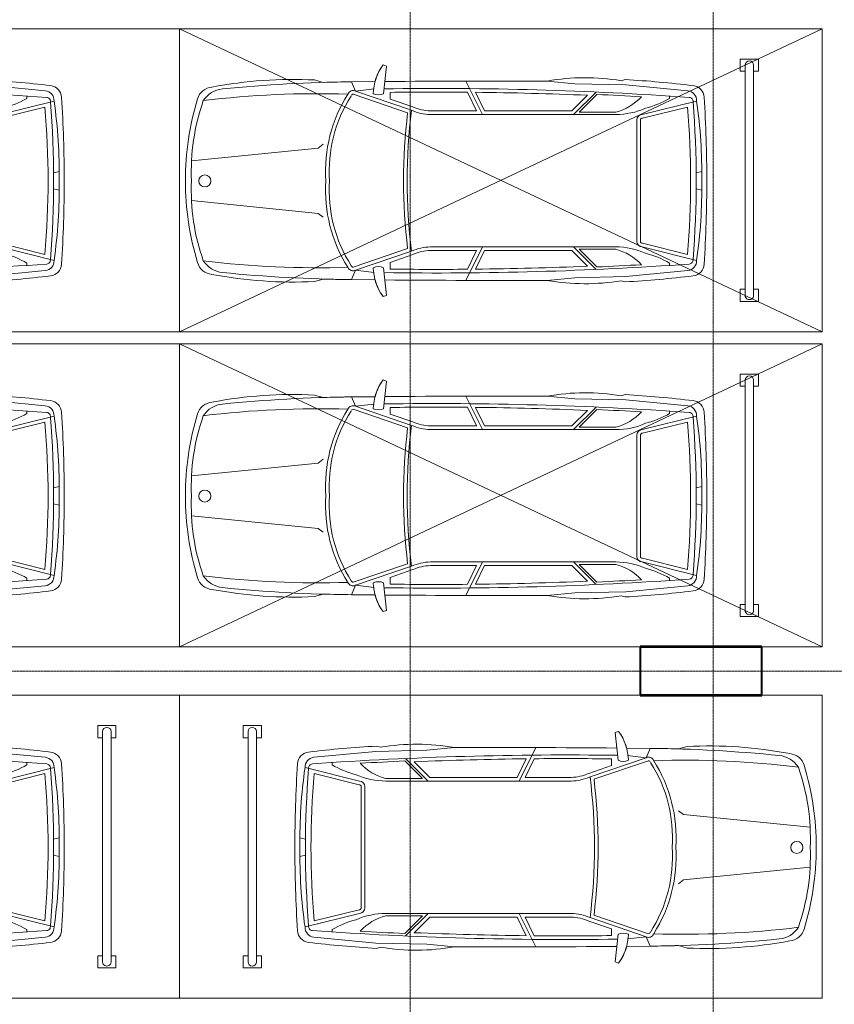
# Model space of a CAD drawing. Header units: millimetres. Extents: x 5617 to 112254, y 7718 to 133720.
# Tile 70 of 82: x 77182 to 83901, y 95350 to 103475. Entities that reach past the tile are written whole.
import ezdxf

# ---------------------------------------------------------------- set-up
doc = ezdxf.new("R2010")
doc.units = ezdxf.units.MM
doc.linetypes.add('Линия сетки', pattern=[25, 20, -2.5, 0, -2.5])
for name, color, linetype, lineweight in [('Оси', 7, 'Continuous', 9), ('Парковка', 7, 'Continuous', 18), ('Перекрытия', 7, 'Continuous', 18), ('Стены разрез', 7, 'Continuous', 40), ('Элементы узлов', 7, 'Continuous', 18)]:
    doc.layers.add(name, color=color, linetype=linetype, lineweight=lineweight)

# ---------------------------------------------------------------- blocks, each defined once
blk = doc.blocks.new('199_Парковочные места 3 класса и МГН - Средний класс-5604842-МКСС_LB01_-7_650__Кабельные конструкции_Лотки_2')
at = {"layer": 'Парковка', "color": 253, "true_color": 0xaaaaaa}
for p, q in [((2500, 5300), (0, 5300)), ((0, 5300), (0, 0)), ((2500, 0), (2500, 5300)), ((250, 4775), (350, 4775)), ((250, 4625), (250, 4775)), ((300, 4735), (2200, 4735)), ((350, 4735), (350, 4775)), ((2150, 4735), (2150, 4775)), ((2150, 4775), (2250, 4775)), ((2250, 4625), (2250, 4775)), ((300, 4665), (2200, 4665)), ((350, 4625), (350, 4665)), ((2150, 4625), (2150, 4665)), ((250, 4625), (350, 4625)), ((2150, 4625), (2250, 4625)), ((0, 0), (2500, 0))]:
    blk.add_line(p, q, dxfattribs=at)
for centre, start, end in [((300, 4700), 90, 270), ((2200, 4700), 270, 90)]:
    blk.add_arc(centre, 35, start, end, dxfattribs=at)
at = {"layer": 'Элементы узлов', "color": 253, "true_color": 0xaaaaaa}
for p, q in [((1188.1, 4261.3), (1176.6, 4307.4)), ((1319.5, 4261.3), (1331, 4307.4)), ((707.7, 3817), (596, 4265.1)), ((1799.9, 3817), (1911.6, 4265.1)), ((511.9, 4192.1), (462.6, 3681.8)), ((737.9, 3819.8), (645.9, 4188.9)), ((1769.7, 3819.8), (1861.7, 4188.9)), ((1995.8, 4192.1), (2045.1, 3681.8)), ((574.3, 4041.7), (555, 4041.7)), ((1933.4, 4041.7), (1952.6, 4041.7)), ((1253.8, 3800.9), (753.8, 3800.9)), ((1253.8, 3770.9), (753.8, 3770.9)), ((1253.8, 3800.9), (1753.8, 3800.9)), ((1253.8, 3770.9), (1753.8, 3770.9)), ((419.2, 3675.6), (428.5, 3641.5)), ((428.5, 3641.5), (419.2, 3675.6)), ((462.6, 3681.8), (453.3, 3259.9)), ((2045.1, 3681.8), (2054.4, 3259.9)), ((2088.5, 3675.6), (2079.2, 3641.5)), ((2088.5, 3675.6), (2079.2, 3641.5)), ((687.7, 3297.4), (687.7, 3598.1)), ((707.7, 2069.1), (707.7, 3598.1)), ((1800, 2069.1), (1799.9, 3598.1)), ((1819.9, 3297.4), (1819.9, 3598.1)), ((707.7, 3249.1), (521.7, 3435.1)), ((687.7, 3297.4), (542, 3443)), ((1799.9, 3249.1), (1986, 3435.1)), ((1819.9, 3297.4), (1965.6, 3443)), ((677.7, 3236.7), (548.7, 3365.7)), ((1830, 3236.7), (1959, 3365.7)), ((453.3, 3259.9), (431.6, 3033.4)), ((2054.4, 3259.9), (2076.1, 3033.4)), ((677.7, 2516.2), (677.7, 3236.7)), ((1830, 2516.2), (1830, 3236.7)), ((707.7, 2497.5), (431.5, 2362.6)), ((677.7, 2449.4), (523.4, 2374)), ((677.7, 2516.2), (524, 2441.1)), ((677.7, 2069.4), (677.7, 2449.4)), ((1800, 2497.5), (2076.1, 2362.6)), ((1830, 2516.2), (1983.6, 2441.1)), ((1830, 2069.4), (1830, 2449.4)), ((1830, 2449.4), (1984.3, 2374)), ((515.3, 1452.5), (672.7, 1914.3)), ((542.8, 1440), (693.3, 1881.5)), ((580.4, 1736.3), (644.8, 1925.3)), ((1964.9, 1440), (1814.4, 1881.5)), ((1992.3, 1452.5), (1834.9, 1914.3)), ((1927.3, 1736.3), (1862.8, 1925.3)), ((297.9, 1678.4), (307.5, 1706.8)), ((297.9, 1678.4), (307.5, 1706.8)), ((307.5, 1706.8), (535.8, 1682.8)), ((307.5, 1706.8), (435.2, 1693.4)), ((580.4, 1736.3), (524.7, 1736.3)), ((1927.3, 1736.3), (1982.9, 1736.3)), ((2200.1, 1706.8), (1971.9, 1682.8)), ((2072.4, 1693.4), (2200.1, 1706.8)), ((2209.8, 1678.4), (2200.1, 1706.8)), ((2200.1, 1706.8), (2209.8, 1678.4)), ((435.9, 1612.5), (437.8, 1418.4)), ((437.8, 1418.4), (435.9, 1612.5)), ((515.3, 1452.5), (496.7, 1604.6)), ((1992.3, 1452.5), (2010.9, 1604.6)), ((2071.8, 1612.5), (2069.9, 1418.4)), ((2071.8, 1612.5), (2069.9, 1418.4)), ((515.3, 1452.5), (437.8, 1418.4)), ((1992.3, 1452.5), (2069.9, 1418.4)), ((422.3, 1114.3), (442.5, 1185.5)), ((422.3, 1114.3), (442.5, 1185.5)), ((952.8, 1185.7), (983.8, 1142.3)), ((983.8, 1142.3), (1089.6, 98.7)), ((1523.8, 1142.3), (1418.1, 98.7)), ((1554.8, 1185.7), (1523.8, 1142.3)), ((2085.4, 1114.3), (2065.2, 1185.5)), ((2065.2, 1185.5), (2085.4, 1114.3))]:
    blk.add_line(p, q, dxfattribs=at)
blk.add_circle((1255.7, 208.4), 49.6, dxfattribs=at)
for centre, radius, start, end in [((571.1, 4224.2), 103.1, 93.64072, 173.11645), ((571.1, 4224.2), 103.1, 93.64072, 173.11645), ((1249.8, -6442.3), 10791.2, 89.97872, 93.64072), ((1249.8, -6442.3), 10791.2, 89.97872, 93.64072), ((1185.4, 179.7), 4127.7, 89.05008, 98.20922), ((1257.8, -6442.3), 10791.2, 86.35928, 90.02128), ((1257.8, -6442.3), 10791.2, 86.35928, 90.02128), ((1322.3, 179.7), 4127.7, 81.79078, 90.94992), ((1936.5, 4224.2), 103.1, 6.88355, 86.35928), ((1936.5, 4224.2), 103.1, 6.88355, 86.35928), ((9206.1, 3181.8), 8800.8, 173.11645, 176.78329), ((9206.1, 3181.8), 8800.8, 173.11645, 176.78329), ((592.6, 4184.1), 81.1, 87.57714, 174.30712), ((599.8, 4201.7), 33.8, 82.90499, 175.94567), ((1253.8, -3792.2), 8053.7, 85.37189, 94.62811), ((1907.8, 4201.7), 33.8, 4.05433, 97.09501), ((1915.1, 4184.1), 81.1, 5.69288, 92.42286), ((-6698.4, 3181.8), 8800.8, 3.21671, 6.88355), ((-6698.4, 3181.8), 8800.8, 3.21671, 6.88355), ((29999.8, 2117.9), 29507.5, 175.94567, 180.83663), ((1253.8, -2688.8), 6904.6, 84.9489, 95.0511), ((-27492.1, 2117.9), 29507.5, 359.16337, 4.05433), ((-103, 3648.4), 783.2, 14.41856, 30.14464), ((2610.7, 3648.4), 783.2, 149.85536, 165.58144), ((104.4, 3598.1), 603.3, 359.9999, 24.0001), ((753.8, 3817), 16.1, 170.21272, 270), ((1753.8, 3817), 16.1, 270, 9.78728), ((2403.2, 3598.1), 603.3, 155.9999, 180.0001), ((29999.8, 2117.9), 29487.5, 176.7104, 177.42426), ((270, 3491.9), 431, 14.26033, 47.55829), ((753.8, 3817), 46.1, 180, 270), ((1753.8, 3817), 46.1, 270, 360), ((2237.6, 3491.9), 431, 132.44171, 165.73967), ((-27492.1, 2117.9), 29487.5, 2.57574, 3.2896), ((2197.9, 3346.5), 1793.9, 170.53349, 190.05076), ((2197.9, 3346.5), 1793.9, 170.53349, 190.05076), ((309.7, 3346.5), 1793.9, 349.94924, 9.46651), ((309.7, 3346.5), 1793.9, 349.94924, 9.46651), ((29999.8, 2117.9), 29477.5, 177.57386, 179.37165), ((-27492.1, 2117.9), 29477.5, 0.62835, 2.42614), ((122294.8, 2693.9), 121863.7, 179.840376, 180.470422), ((122294.8, 2693.9), 121863.7, 179.840376, 180.470422), ((-119787.1, 2693.9), 121863.7, 359.529578, 0.159624), ((-119787.1, 2693.9), 121863.7, 359.529578, 0.159624), ((29999.8, 2117.9), 29477.5, 179.50208, 180.74176), ((-27492.1, 2117.9), 29477.5, 359.25824, 0.49792), ((308.1, 2077.9), 369.7, 335.61396, 358.68292), ((308.1, 2077.9), 399.7, 335.8269, 358.73332), ((2199.5, 2077.9), 399.7, 181.26668, 204.1731), ((2199.5, 2077.9), 369.7, 181.31708, 204.38604), ((1253.8, 6444.6), 4567.5, 262.69112, 277.30914), ((1253.8, 6444.6), 4597.5, 262.99667, 277.00359), ((545.7, 2019.9), 421.9, 234.03344, 268.65511), ((545.7, 2019.9), 421.9, 234.03344, 254.91982), ((444.1, 1640.4), 100.9, 335.18442, 24.81558), ((2063.5, 1640.4), 100.9, 155.18442, 204.81558), ((1962, 2019.9), 421.9, 271.34489, 305.96656), ((1962, 2019.9), 421.9, 285.08018, 305.96656), ((12318.1, 1542.7), 11881, 180.5997, 185.74132), ((12318.1, 1542.7), 11881, 180.5997, 181.72311), ((555, 1431.5), 44.9, 152.07654, 249.86273), ((8357.7, 1141), 7822.1, 178.18053, 186.93909), ((1172.2, 2380), 1175.5, 237.43771, 273.98192), ((555, 1431.5), 14.9, 145.34334, 249.86273), ((1172.2, 2380), 1145.5, 237.43771, 274.08639), ((1335.5, 2380), 1145.5, 265.91361, 302.76957), ((1335.5, 2380), 1175.5, 266.01808, 302.56229), ((-5850.1, 1141), 7822.1, 353.06091, 1.81947), ((1952.7, 1431.5), 14.9, 280.82416, 34.65666), ((1952.7, 1431.5), 44.9, 290.13727, 27.92346), ((-9810.4, 1542.7), 11881, 354.25868, 359.4003), ((-9810.4, 1542.7), 11881, 358.27689, 359.4003), ((3990.7, 937.1), 3572.9, 177.15703, 190.80498), ((3990.7, 937.1), 3572.9, 177.15703, 190.80498), ((-1483.1, 937.1), 3572.9, 349.19502, 2.84297), ((-1483.1, 937.1), 3572.9, 349.19502, 2.84297), ((710.3, 375.7), 214.7, 185.74132, 236.84435), ((1797.4, 375.7), 214.7, 303.15565, 354.25868), ((617.5, 279.1), 136.8, 184.93354, 253.12837), ((617.5, 279.1), 136.8, 184.93354, 253.12837), ((1890.2, 279.1), 136.8, 286.87163, 355.06646), ((1890.2, 279.1), 136.8, 286.87163, 355.06646), ((1178.2, 1868.5), 1772, 250.71315, 272.44644), ((1329.5, 1868.5), 1772, 267.55356, 289.28685), ((1253.8, 2377.4), 2329.4, 253.12837, 269.9999), ((1253.8, 2377.4), 2329.4, 253.12837, 269.9999), ((1253.8, 2377.4), 2329.4, 270.0001, 286.87163), ((1253.8, 2377.4), 2329.4, 270.0001, 286.87163)]:
    blk.add_arc(centre, radius, start, end, dxfattribs=at)
blk = doc.blocks.new('199_Парковочные места 3 класса и МГН - Средний класс-5604843-МКСС_LB01_-7_650__Кабельные конструкции_Лотки_2')
at = {"layer": 'Парковка', "color": 253, "true_color": 0xaaaaaa}
for p, q in [((2500, 5300), (0, 5300)), ((0, 5300), (0, 0)), ((2500, 0), (2500, 5300)), ((0, 0), (2500, 0))]:
    blk.add_line(p, q, dxfattribs=at)
at = {"layer": 'Элементы узлов', "color": 253, "true_color": 0xaaaaaa}
for p, q in [((1188.1, 4261.3), (1176.6, 4307.4)), ((1319.5, 4261.3), (1331, 4307.4)), ((707.7, 3817), (596, 4265.1)), ((1799.9, 3817), (1911.6, 4265.1)), ((511.9, 4192.1), (462.6, 3681.8)), ((737.9, 3819.8), (645.9, 4188.9)), ((1769.7, 3819.8), (1861.7, 4188.9)), ((1995.8, 4192.1), (2045.1, 3681.8)), ((574.3, 4041.7), (555, 4041.7)), ((1933.4, 4041.7), (1952.6, 4041.7)), ((1253.8, 3800.9), (753.8, 3800.9)), ((1253.8, 3770.9), (753.8, 3770.9)), ((1253.8, 3800.9), (1753.8, 3800.9)), ((1253.8, 3770.9), (1753.8, 3770.9)), ((419.2, 3675.6), (428.5, 3641.5)), ((428.5, 3641.5), (419.2, 3675.6)), ((462.6, 3681.8), (453.3, 3259.9)), ((2045.1, 3681.8), (2054.4, 3259.9)), ((2088.5, 3675.6), (2079.2, 3641.5)), ((2088.5, 3675.6), (2079.2, 3641.5)), ((687.7, 3297.4), (687.7, 3598.1)), ((707.7, 2069.1), (707.7, 3598.1)), ((1800, 2069.1), (1799.9, 3598.1)), ((1819.9, 3297.4), (1819.9, 3598.1)), ((707.7, 3249.1), (521.7, 3435.1)), ((687.7, 3297.4), (542, 3443)), ((1799.9, 3249.1), (1986, 3435.1)), ((1819.9, 3297.4), (1965.6, 3443)), ((677.7, 3236.7), (548.7, 3365.7)), ((1830, 3236.7), (1959, 3365.7)), ((453.3, 3259.9), (431.6, 3033.4)), ((2054.4, 3259.9), (2076.1, 3033.4)), ((677.7, 2516.2), (677.7, 3236.7)), ((1830, 2516.2), (1830, 3236.7)), ((707.7, 2497.5), (431.5, 2362.6)), ((677.7, 2449.4), (523.4, 2374)), ((677.7, 2516.2), (524, 2441.1)), ((677.7, 2069.4), (677.7, 2449.4)), ((1800, 2497.5), (2076.1, 2362.6)), ((1830, 2516.2), (1983.6, 2441.1)), ((1830, 2069.4), (1830, 2449.4)), ((1830, 2449.4), (1984.3, 2374)), ((515.3, 1452.5), (672.7, 1914.3)), ((542.8, 1440), (693.3, 1881.5)), ((580.4, 1736.3), (644.8, 1925.3)), ((1964.9, 1440), (1814.4, 1881.5)), ((1992.3, 1452.5), (1834.9, 1914.3)), ((1927.3, 1736.3), (1862.8, 1925.3)), ((297.9, 1678.4), (307.5, 1706.8)), ((297.9, 1678.4), (307.5, 1706.8)), ((307.5, 1706.8), (535.8, 1682.8)), ((307.5, 1706.8), (435.2, 1693.4)), ((580.4, 1736.3), (524.7, 1736.3)), ((1927.3, 1736.3), (1982.9, 1736.3)), ((2200.1, 1706.8), (1971.9, 1682.8)), ((2072.4, 1693.4), (2200.1, 1706.8)), ((2209.8, 1678.4), (2200.1, 1706.8)), ((2200.1, 1706.8), (2209.8, 1678.4)), ((435.9, 1612.5), (437.8, 1418.4)), ((437.8, 1418.4), (435.9, 1612.5)), ((515.3, 1452.5), (496.7, 1604.6)), ((1992.3, 1452.5), (2010.9, 1604.6)), ((2071.8, 1612.5), (2069.9, 1418.4)), ((2071.8, 1612.5), (2069.9, 1418.4)), ((515.3, 1452.5), (437.8, 1418.4)), ((1992.3, 1452.5), (2069.9, 1418.4)), ((422.3, 1114.3), (442.5, 1185.5)), ((422.3, 1114.3), (442.5, 1185.5)), ((952.8, 1185.7), (983.8, 1142.3)), ((983.8, 1142.3), (1089.6, 98.7)), ((1523.8, 1142.3), (1418.1, 98.7)), ((1554.8, 1185.7), (1523.8, 1142.3)), ((2085.4, 1114.3), (2065.2, 1185.5)), ((2065.2, 1185.5), (2085.4, 1114.3))]:
    blk.add_line(p, q, dxfattribs=at)
blk.add_circle((1255.7, 208.4), 49.6, dxfattribs=at)
for centre, radius, start, end in [((571.1, 4224.2), 103.1, 93.64072, 173.11645), ((571.1, 4224.2), 103.1, 93.64072, 173.11645), ((1249.8, -6442.3), 10791.2, 89.97872, 93.64072), ((1249.8, -6442.3), 10791.2, 89.97872, 93.64072), ((1185.4, 179.7), 4127.7, 89.05008, 98.20922), ((1257.8, -6442.3), 10791.2, 86.35928, 90.02128), ((1257.8, -6442.3), 10791.2, 86.35928, 90.02128), ((1322.3, 179.7), 4127.7, 81.79078, 90.94992), ((1936.5, 4224.2), 103.1, 6.88355, 86.35928), ((1936.5, 4224.2), 103.1, 6.88355, 86.35928), ((9206.1, 3181.8), 8800.8, 173.11645, 176.78329), ((9206.1, 3181.8), 8800.8, 173.11645, 176.78329), ((592.6, 4184.1), 81.1, 87.57714, 174.30712), ((599.8, 4201.7), 33.8, 82.90499, 175.94567), ((1253.8, -3792.2), 8053.7, 85.37189, 94.62811), ((1907.8, 4201.7), 33.8, 4.05433, 97.09501), ((1915.1, 4184.1), 81.1, 5.69288, 92.42286), ((-6698.4, 3181.8), 8800.8, 3.21671, 6.88355), ((-6698.4, 3181.8), 8800.8, 3.21671, 6.88355), ((29999.8, 2117.9), 29507.5, 175.94567, 180.83663), ((1253.8, -2688.8), 6904.6, 84.9489, 95.0511), ((-27492.1, 2117.9), 29507.5, 359.16337, 4.05433), ((-103, 3648.4), 783.2, 14.41856, 30.14464), ((2610.7, 3648.4), 783.2, 149.85536, 165.58144), ((104.4, 3598.1), 603.3, 359.9999, 24.0001), ((753.8, 3817), 16.1, 170.21272, 270), ((1753.8, 3817), 16.1, 270, 9.78728), ((2403.2, 3598.1), 603.3, 155.9999, 180.0001), ((29999.8, 2117.9), 29487.5, 176.7104, 177.42426), ((270, 3491.9), 431, 14.26033, 47.55829), ((753.8, 3817), 46.1, 180, 270), ((1753.8, 3817), 46.1, 270, 360), ((2237.6, 3491.9), 431, 132.44171, 165.73967), ((-27492.1, 2117.9), 29487.5, 2.57574, 3.2896), ((2197.9, 3346.5), 1793.9, 170.53349, 190.05076), ((2197.9, 3346.5), 1793.9, 170.53349, 190.05076), ((309.7, 3346.5), 1793.9, 349.94924, 9.46651), ((309.7, 3346.5), 1793.9, 349.94924, 9.46651), ((29999.8, 2117.9), 29477.5, 177.57386, 179.37165), ((-27492.1, 2117.9), 29477.5, 0.62835, 2.42614), ((122294.8, 2693.9), 121863.7, 179.840376, 180.470422), ((122294.8, 2693.9), 121863.7, 179.840376, 180.470422), ((-119787.1, 2693.9), 121863.7, 359.529578, 0.159624), ((-119787.1, 2693.9), 121863.7, 359.529578, 0.159624), ((29999.8, 2117.9), 29477.5, 179.50208, 180.74176), ((-27492.1, 2117.9), 29477.5, 359.25824, 0.49792), ((308.1, 2077.9), 369.7, 335.61396, 358.68292), ((308.1, 2077.9), 399.7, 335.8269, 358.73332), ((2199.5, 2077.9), 399.7, 181.26668, 204.1731), ((2199.5, 2077.9), 369.7, 181.31708, 204.38604), ((1253.8, 6444.6), 4567.5, 262.69112, 277.30914), ((1253.8, 6444.6), 4597.5, 262.99667, 277.00359), ((545.7, 2019.9), 421.9, 234.03344, 268.65511), ((545.7, 2019.9), 421.9, 234.03344, 254.91982), ((444.1, 1640.4), 100.9, 335.18442, 24.81558), ((2063.5, 1640.4), 100.9, 155.18442, 204.81558), ((1962, 2019.9), 421.9, 271.34489, 305.96656), ((1962, 2019.9), 421.9, 285.08018, 305.96656), ((12318.1, 1542.7), 11881, 180.5997, 185.74132), ((12318.1, 1542.7), 11881, 180.5997, 181.72311), ((555, 1431.5), 44.9, 152.07654, 249.86273), ((8357.7, 1141), 7822.1, 178.18053, 186.93909), ((1172.2, 2380), 1175.5, 237.43771, 273.98192), ((555, 1431.5), 14.9, 145.34334, 249.86273), ((1172.2, 2380), 1145.5, 237.43771, 274.08639), ((1335.5, 2380), 1145.5, 265.91361, 302.76957), ((1335.5, 2380), 1175.5, 266.01808, 302.56229), ((-5850.1, 1141), 7822.1, 353.06091, 1.81947), ((1952.7, 1431.5), 14.9, 280.82416, 34.65666), ((1952.7, 1431.5), 44.9, 290.13727, 27.92346), ((-9810.4, 1542.7), 11881, 354.25868, 359.4003), ((-9810.4, 1542.7), 11881, 358.27689, 359.4003), ((3990.7, 937.1), 3572.9, 177.15703, 190.80498), ((3990.7, 937.1), 3572.9, 177.15703, 190.80498), ((-1483.1, 937.1), 3572.9, 349.19502, 2.84297), ((-1483.1, 937.1), 3572.9, 349.19502, 2.84297), ((710.3, 375.7), 214.7, 185.74132, 236.84435), ((1797.4, 375.7), 214.7, 303.15565, 354.25868), ((617.5, 279.1), 136.8, 184.93354, 253.12837), ((617.5, 279.1), 136.8, 184.93354, 253.12837), ((1890.2, 279.1), 136.8, 286.87163, 355.06646), ((1890.2, 279.1), 136.8, 286.87163, 355.06646), ((1178.2, 1868.5), 1772, 250.71315, 272.44644), ((1329.5, 1868.5), 1772, 267.55356, 289.28685), ((1253.8, 2377.4), 2329.4, 253.12837, 269.9999), ((1253.8, 2377.4), 2329.4, 253.12837, 269.9999), ((1253.8, 2377.4), 2329.4, 270.0001, 286.87163), ((1253.8, 2377.4), 2329.4, 270.0001, 286.87163)]:
    blk.add_arc(centre, radius, start, end, dxfattribs=at)
blk = doc.blocks.new('199_Парковочные места 3 класса и МГН - Средний класс-5604844-МКСС_LB01_-7_650__Кабельные конструкции_Лотки_2')
at = {"layer": 'Парковка', "color": 253, "true_color": 0xaaaaaa}
for p, q in [((0, 5300), (2500, 0)), ((0, 0), (2500, 5300)), ((2500, 5300), (0, 5300)), ((0, 5300), (0, 0)), ((2500, 0), (2500, 5300)), ((250, 4775), (350, 4775)), ((250, 4625), (250, 4775)), ((300, 4735), (2200, 4735)), ((350, 4735), (350, 4775)), ((2150, 4735), (2150, 4775)), ((2150, 4775), (2250, 4775)), ((2250, 4625), (2250, 4775)), ((300, 4665), (2200, 4665)), ((350, 4625), (350, 4665)), ((2150, 4625), (2150, 4665)), ((250, 4625), (350, 4625)), ((2150, 4625), (2250, 4625)), ((0, 0), (2500, 0))]:
    blk.add_line(p, q, dxfattribs=at)
for centre, start, end in [((300, 4700), 90, 270), ((2200, 4700), 270, 90)]:
    blk.add_arc(centre, 35, start, end, dxfattribs=at)
at = {"layer": 'Элементы узлов', "color": 253, "true_color": 0xaaaaaa}
for p, q in [((1188.1, 4261.3), (1176.6, 4307.4)), ((1319.5, 4261.3), (1331, 4307.4)), ((707.7, 3817), (596, 4265.1)), ((1799.9, 3817), (1911.6, 4265.1)), ((511.9, 4192.1), (462.6, 3681.8)), ((737.9, 3819.8), (645.9, 4188.9)), ((1769.7, 3819.8), (1861.7, 4188.9)), ((1995.8, 4192.1), (2045.1, 3681.8)), ((574.3, 4041.7), (555, 4041.7)), ((1933.4, 4041.7), (1952.6, 4041.7)), ((1253.8, 3800.9), (753.8, 3800.9)), ((1253.8, 3770.9), (753.8, 3770.9)), ((1253.8, 3800.9), (1753.8, 3800.9)), ((1253.8, 3770.9), (1753.8, 3770.9)), ((419.2, 3675.6), (428.5, 3641.5)), ((428.5, 3641.5), (419.2, 3675.6)), ((462.6, 3681.8), (453.3, 3259.9)), ((2045.1, 3681.8), (2054.4, 3259.9)), ((2088.5, 3675.6), (2079.2, 3641.5)), ((2088.5, 3675.6), (2079.2, 3641.5)), ((687.7, 3297.4), (687.7, 3598.1)), ((707.7, 2069.1), (707.7, 3598.1)), ((1800, 2069.1), (1799.9, 3598.1)), ((1819.9, 3297.4), (1819.9, 3598.1)), ((707.7, 3249.1), (521.7, 3435.1)), ((687.7, 3297.4), (542, 3443)), ((1799.9, 3249.1), (1986, 3435.1)), ((1819.9, 3297.4), (1965.6, 3443)), ((677.7, 3236.7), (548.7, 3365.7)), ((1830, 3236.7), (1959, 3365.7)), ((453.3, 3259.9), (431.6, 3033.4)), ((2054.4, 3259.9), (2076.1, 3033.4)), ((677.7, 2516.2), (677.7, 3236.7)), ((1830, 2516.2), (1830, 3236.7)), ((707.7, 2497.5), (431.5, 2362.6)), ((677.7, 2449.4), (523.4, 2374)), ((677.7, 2516.2), (524, 2441.1)), ((677.7, 2069.4), (677.7, 2449.4)), ((1800, 2497.5), (2076.1, 2362.6)), ((1830, 2516.2), (1983.6, 2441.1)), ((1830, 2069.4), (1830, 2449.4)), ((1830, 2449.4), (1984.3, 2374)), ((515.3, 1452.5), (672.7, 1914.3)), ((542.8, 1440), (693.3, 1881.5)), ((580.4, 1736.3), (644.8, 1925.3)), ((1964.9, 1440), (1814.4, 1881.5)), ((1992.3, 1452.5), (1834.9, 1914.3)), ((1927.3, 1736.3), (1862.8, 1925.3)), ((297.9, 1678.4), (307.5, 1706.8)), ((297.9, 1678.4), (307.5, 1706.8)), ((307.5, 1706.8), (535.8, 1682.8)), ((307.5, 1706.8), (435.2, 1693.4)), ((580.4, 1736.3), (524.7, 1736.3)), ((1927.3, 1736.3), (1982.9, 1736.3)), ((2200.1, 1706.8), (1971.9, 1682.8)), ((2072.4, 1693.4), (2200.1, 1706.8)), ((2209.8, 1678.4), (2200.1, 1706.8)), ((2200.1, 1706.8), (2209.8, 1678.4)), ((435.9, 1612.5), (437.8, 1418.4)), ((437.8, 1418.4), (435.9, 1612.5)), ((515.3, 1452.5), (496.7, 1604.6)), ((1992.3, 1452.5), (2010.9, 1604.6)), ((2071.8, 1612.5), (2069.9, 1418.4)), ((2071.8, 1612.5), (2069.9, 1418.4)), ((515.3, 1452.5), (437.8, 1418.4)), ((1992.3, 1452.5), (2069.9, 1418.4)), ((422.3, 1114.3), (442.5, 1185.5)), ((422.3, 1114.3), (442.5, 1185.5)), ((952.8, 1185.7), (983.8, 1142.3)), ((983.8, 1142.3), (1089.6, 98.7)), ((1523.8, 1142.3), (1418.1, 98.7)), ((1554.8, 1185.7), (1523.8, 1142.3)), ((2085.4, 1114.3), (2065.2, 1185.5)), ((2065.2, 1185.5), (2085.4, 1114.3))]:
    blk.add_line(p, q, dxfattribs=at)
blk.add_circle((1255.7, 208.4), 49.6, dxfattribs=at)
for centre, radius, start, end in [((571.1, 4224.2), 103.1, 93.64072, 173.11645), ((571.1, 4224.2), 103.1, 93.64072, 173.11645), ((1249.8, -6442.3), 10791.2, 89.97872, 93.64072), ((1249.8, -6442.3), 10791.2, 89.97872, 93.64072), ((1185.4, 179.7), 4127.7, 89.05008, 98.20922), ((1257.8, -6442.3), 10791.2, 86.35928, 90.02128), ((1257.8, -6442.3), 10791.2, 86.35928, 90.02128), ((1322.3, 179.7), 4127.7, 81.79078, 90.94992), ((1936.5, 4224.2), 103.1, 6.88355, 86.35928), ((1936.5, 4224.2), 103.1, 6.88355, 86.35928), ((9206.1, 3181.8), 8800.8, 173.11645, 176.78329), ((9206.1, 3181.8), 8800.8, 173.11645, 176.78329), ((592.6, 4184.1), 81.1, 87.57714, 174.30712), ((599.8, 4201.7), 33.8, 82.90499, 175.94567), ((1253.8, -3792.2), 8053.7, 85.37189, 94.62811), ((1907.8, 4201.7), 33.8, 4.05433, 97.09501), ((1915.1, 4184.1), 81.1, 5.69288, 92.42286), ((-6698.4, 3181.8), 8800.8, 3.21671, 6.88355), ((-6698.4, 3181.8), 8800.8, 3.21671, 6.88355), ((29999.8, 2117.9), 29507.5, 175.94567, 180.83663), ((1253.8, -2688.8), 6904.6, 84.9489, 95.0511), ((-27492.1, 2117.9), 29507.5, 359.16337, 4.05433), ((-103, 3648.4), 783.2, 14.41856, 30.14464), ((2610.7, 3648.4), 783.2, 149.85536, 165.58144), ((104.4, 3598.1), 603.3, 359.9999, 24.0001), ((753.8, 3817), 16.1, 170.21272, 270), ((1753.8, 3817), 16.1, 270, 9.78728), ((2403.2, 3598.1), 603.3, 155.9999, 180.0001), ((29999.8, 2117.9), 29487.5, 176.7104, 177.42426), ((270, 3491.9), 431, 14.26033, 47.55829), ((753.8, 3817), 46.1, 180, 270), ((1753.8, 3817), 46.1, 270, 360), ((2237.6, 3491.9), 431, 132.44171, 165.73967), ((-27492.1, 2117.9), 29487.5, 2.57574, 3.2896), ((2197.9, 3346.5), 1793.9, 170.53349, 190.05076), ((2197.9, 3346.5), 1793.9, 170.53349, 190.05076), ((309.7, 3346.5), 1793.9, 349.94924, 9.46651), ((309.7, 3346.5), 1793.9, 349.94924, 9.46651), ((29999.8, 2117.9), 29477.5, 177.57386, 179.37165), ((-27492.1, 2117.9), 29477.5, 0.62835, 2.42614), ((122294.8, 2693.9), 121863.7, 179.840376, 180.470422), ((122294.8, 2693.9), 121863.7, 179.840376, 180.470422), ((-119787.1, 2693.9), 121863.7, 359.529578, 0.159624), ((-119787.1, 2693.9), 121863.7, 359.529578, 0.159624), ((29999.8, 2117.9), 29477.5, 179.50208, 180.74176), ((-27492.1, 2117.9), 29477.5, 359.25824, 0.49792), ((308.1, 2077.9), 369.7, 335.61396, 358.68292), ((308.1, 2077.9), 399.7, 335.8269, 358.73332), ((2199.5, 2077.9), 399.7, 181.26668, 204.1731), ((2199.5, 2077.9), 369.7, 181.31708, 204.38604), ((1253.8, 6444.6), 4567.5, 262.69112, 277.30914), ((1253.8, 6444.6), 4597.5, 262.99667, 277.00359), ((545.7, 2019.9), 421.9, 234.03344, 268.65511), ((545.7, 2019.9), 421.9, 234.03344, 254.91982), ((444.1, 1640.4), 100.9, 335.18442, 24.81558), ((2063.5, 1640.4), 100.9, 155.18442, 204.81558), ((1962, 2019.9), 421.9, 271.34489, 305.96656), ((1962, 2019.9), 421.9, 285.08018, 305.96656), ((12318.1, 1542.7), 11881, 180.5997, 185.74132), ((12318.1, 1542.7), 11881, 180.5997, 181.72311), ((555, 1431.5), 44.9, 152.07654, 249.86273), ((8357.7, 1141), 7822.1, 178.18053, 186.93909), ((1172.2, 2380), 1175.5, 237.43771, 273.98192), ((555, 1431.5), 14.9, 145.34334, 249.86273), ((1172.2, 2380), 1145.5, 237.43771, 274.08639), ((1335.5, 2380), 1145.5, 265.91361, 302.76957), ((1335.5, 2380), 1175.5, 266.01808, 302.56229), ((-5850.1, 1141), 7822.1, 353.06091, 1.81947), ((1952.7, 1431.5), 14.9, 280.82416, 34.65666), ((1952.7, 1431.5), 44.9, 290.13727, 27.92346), ((-9810.4, 1542.7), 11881, 354.25868, 359.4003), ((-9810.4, 1542.7), 11881, 358.27689, 359.4003), ((3990.7, 937.1), 3572.9, 177.15703, 190.80498), ((3990.7, 937.1), 3572.9, 177.15703, 190.80498), ((-1483.1, 937.1), 3572.9, 349.19502, 2.84297), ((-1483.1, 937.1), 3572.9, 349.19502, 2.84297), ((710.3, 375.7), 214.7, 185.74132, 236.84435), ((1797.4, 375.7), 214.7, 303.15565, 354.25868), ((617.5, 279.1), 136.8, 184.93354, 253.12837), ((617.5, 279.1), 136.8, 184.93354, 253.12837), ((1890.2, 279.1), 136.8, 286.87163, 355.06646), ((1890.2, 279.1), 136.8, 286.87163, 355.06646), ((1178.2, 1868.5), 1772, 250.71315, 272.44644), ((1329.5, 1868.5), 1772, 267.55356, 289.28685), ((1253.8, 2377.4), 2329.4, 253.12837, 269.9999), ((1253.8, 2377.4), 2329.4, 253.12837, 269.9999), ((1253.8, 2377.4), 2329.4, 270.0001, 286.87163), ((1253.8, 2377.4), 2329.4, 270.0001, 286.87163)]:
    blk.add_arc(centre, radius, start, end, dxfattribs=at)
blk = doc.blocks.new('199_Парковочные места 3 класса и МГН - Средний класс-5604846-МКСС_LB01_-7_650__Кабельные конструкции_Лотки_2')
at = {"layer": 'Парковка', "color": 253, "true_color": 0xaaaaaa}
for p, q in [((0, -5300), (0, 0)), ((0, 0), (2500, 0)), ((2500, 0), (2500, -5300)), ((250, -4625), (250, -4775)), ((250, -4625), (350, -4625)), ((350, -4625), (350, -4665)), ((2150, -4625), (2150, -4665)), ((2150, -4625), (2250, -4625)), ((2250, -4625), (2250, -4775)), ((300, -4665), (2200, -4665)), ((250, -4775), (350, -4775)), ((300, -4735), (2200, -4735)), ((350, -4735), (350, -4775)), ((2150, -4735), (2150, -4775)), ((2150, -4775), (2250, -4775)), ((2500, -5300), (0, -5300))]:
    blk.add_line(p, q, dxfattribs=at)
for centre, start, end in [((300, -4700), 90, 270), ((2200, -4700), 270, 90)]:
    blk.add_arc(centre, 35, start, end, dxfattribs=at)
at = {"layer": 'Элементы узлов', "color": 253, "true_color": 0xaaaaaa}
for p, q in [((983.8, -1142.3), (1089.6, -98.7)), ((1523.8, -1142.3), (1418.1, -98.7)), ((422.3, -1114.3), (442.5, -1185.5)), ((422.3, -1114.3), (442.5, -1185.5)), ((2085.4, -1114.3), (2065.2, -1185.5)), ((2065.2, -1185.5), (2085.4, -1114.3)), ((952.8, -1185.7), (983.8, -1142.3)), ((1554.8, -1185.7), (1523.8, -1142.3)), ((435.9, -1612.5), (437.8, -1418.4)), ((437.8, -1418.4), (435.9, -1612.5)), ((515.3, -1452.5), (437.8, -1418.4)), ((515.3, -1452.5), (496.7, -1604.6)), ((515.3, -1452.5), (672.7, -1914.3)), ((542.8, -1440), (693.3, -1881.5)), ((1964.9, -1440), (1814.4, -1881.5)), ((1992.3, -1452.5), (1834.9, -1914.3)), ((1992.3, -1452.5), (2069.9, -1418.4)), ((1992.3, -1452.5), (2010.9, -1604.6)), ((2071.8, -1612.5), (2069.9, -1418.4)), ((2071.8, -1612.5), (2069.9, -1418.4)), ((297.9, -1678.4), (307.5, -1706.8)), ((297.9, -1678.4), (307.5, -1706.8)), ((307.5, -1706.8), (535.8, -1682.8)), ((307.5, -1706.8), (435.2, -1693.4)), ((2200.1, -1706.8), (1971.9, -1682.8)), ((2072.4, -1693.4), (2200.1, -1706.8)), ((2209.8, -1678.4), (2200.1, -1706.8)), ((2200.1, -1706.8), (2209.8, -1678.4)), ((580.4, -1736.3), (524.7, -1736.3)), ((580.4, -1736.3), (644.8, -1925.3)), ((1927.3, -1736.3), (1862.8, -1925.3)), ((1927.3, -1736.3), (1982.9, -1736.3)), ((677.7, -2069.4), (677.7, -2449.4)), ((707.7, -2069.1), (707.7, -3598.1)), ((1800, -2069.1), (1799.9, -3598.1)), ((1830, -2069.4), (1830, -2449.4)), ((707.7, -2497.5), (431.5, -2362.6)), ((677.7, -2449.4), (523.4, -2374)), ((1800, -2497.5), (2076.1, -2362.6)), ((1830, -2449.4), (1984.3, -2374)), ((677.7, -2516.2), (524, -2441.1)), ((677.7, -2516.2), (677.7, -3236.7)), ((1830, -2516.2), (1983.6, -2441.1)), ((1830, -2516.2), (1830, -3236.7)), ((453.3, -3259.9), (431.6, -3033.4)), ((2054.4, -3259.9), (2076.1, -3033.4)), ((707.7, -3249.1), (521.7, -3435.1)), ((677.7, -3236.7), (548.7, -3365.7)), ((1799.9, -3249.1), (1986, -3435.1)), ((1830, -3236.7), (1959, -3365.7)), ((462.6, -3681.8), (453.3, -3259.9)), ((687.7, -3297.4), (542, -3443)), ((687.7, -3297.4), (687.7, -3598.1)), ((1819.9, -3297.4), (1819.9, -3598.1)), ((1819.9, -3297.4), (1965.6, -3443)), ((2045.1, -3681.8), (2054.4, -3259.9)), ((419.2, -3675.6), (428.5, -3641.5)), ((428.5, -3641.5), (419.2, -3675.6)), ((2088.5, -3675.6), (2079.2, -3641.5)), ((2088.5, -3675.6), (2079.2, -3641.5)), ((511.9, -4192.1), (462.6, -3681.8)), ((1995.8, -4192.1), (2045.1, -3681.8)), ((707.7, -3817), (596, -4265.1)), ((1253.8, -3770.9), (753.8, -3770.9)), ((1253.8, -3800.9), (753.8, -3800.9)), ((1253.8, -3770.9), (1753.8, -3770.9)), ((1253.8, -3800.9), (1753.8, -3800.9)), ((1799.9, -3817), (1911.6, -4265.1)), ((737.9, -3819.8), (645.9, -4188.9)), ((1769.7, -3819.8), (1861.7, -4188.9)), ((574.3, -4041.7), (555, -4041.7)), ((1933.4, -4041.7), (1952.6, -4041.7)), ((1188.1, -4261.3), (1176.6, -4307.4)), ((1319.5, -4261.3), (1331, -4307.4))]:
    blk.add_line(p, q, dxfattribs=at)
blk.add_circle((1255.7, -208.4), 49.6, dxfattribs=at)
for centre, radius, start, end in [((1253.8, -2377.4), 2329.4, 90.0001, 106.87163), ((1253.8, -2377.4), 2329.4, 90.0001, 106.87163), ((1253.8, -2377.4), 2329.4, 73.12837, 89.9999), ((1253.8, -2377.4), 2329.4, 73.12837, 89.9999), ((617.5, -279.1), 136.8, 106.87163, 175.06646), ((617.5, -279.1), 136.8, 106.87163, 175.06646), ((1178.2, -1868.5), 1772, 87.55356, 109.28685), ((1329.5, -1868.5), 1772, 70.71315, 92.44644), ((1890.2, -279.1), 136.8, 4.93354, 73.12837), ((1890.2, -279.1), 136.8, 4.93354, 73.12837), ((710.3, -375.7), 214.7, 123.15565, 174.25868), ((8357.7, -1141), 7822.1, 173.06091, 181.81947), ((1797.4, -375.7), 214.7, 5.74132, 56.84435), ((-5850.1, -1141), 7822.1, 358.18053, 6.93909), ((3990.7, -937.1), 3572.9, 169.19502, 182.84297), ((3990.7, -937.1), 3572.9, 169.19502, 182.84297), ((-1483.1, -937.1), 3572.9, 357.15703, 10.80498), ((-1483.1, -937.1), 3572.9, 357.15703, 10.80498), ((12318.1, -1542.7), 11881, 174.25868, 179.4003), ((-9810.4, -1542.7), 11881, 0.5997, 5.74132), ((12318.1, -1542.7), 11881, 178.27689, 179.4003), ((1172.2, -2380), 1175.5, 86.01808, 122.56229), ((1335.5, -2380), 1175.5, 57.43771, 93.98192), ((-9810.4, -1542.7), 11881, 0.5997, 1.72311), ((1172.2, -2380), 1145.5, 85.91361, 122.56229), ((1335.5, -2380), 1145.5, 57.23043, 94.08639), ((555, -1431.5), 44.9, 110.13727, 207.92346), ((555, -1431.5), 14.9, 110.13727, 214.65666), ((1952.7, -1431.5), 14.9, 325.34334, 79.17584), ((1952.7, -1431.5), 44.9, 332.07654, 69.86273), ((545.7, -2019.9), 421.9, 91.34489, 125.96656), ((545.7, -2019.9), 421.9, 105.08018, 125.96656), ((444.1, -1640.4), 100.9, 335.18442, 24.81558), ((2063.5, -1640.4), 100.9, 155.18442, 204.81558), ((1962, -2019.9), 421.9, 54.03344, 88.65511), ((1962, -2019.9), 421.9, 54.03344, 74.91982), ((122294.8, -2693.9), 121863.7, 179.529578, 180.159624), ((122294.8, -2693.9), 121863.7, 179.529578, 180.159624), ((29999.8, -2117.9), 29507.5, 179.16337, 184.05433), ((-27492.1, -2117.9), 29507.5, 355.94567, 0.83663), ((-119787.1, -2693.9), 121863.7, 359.840376, 0.470422), ((-119787.1, -2693.9), 121863.7, 359.840376, 0.470422), ((29999.8, -2117.9), 29477.5, 179.25824, 180.49792), ((-27492.1, -2117.9), 29477.5, 359.50208, 0.74176), ((1253.8, -6444.6), 4597.5, 82.99641, 97.00333), ((308.1, -2077.9), 369.7, 1.31708, 24.38604), ((1253.8, -6444.6), 4567.5, 82.69086, 97.30888), ((308.1, -2077.9), 399.7, 1.26668, 24.1731), ((2199.5, -2077.9), 399.7, 155.8269, 178.73332), ((2199.5, -2077.9), 369.7, 155.61396, 178.68292), ((29999.8, -2117.9), 29477.5, 180.62835, 182.42614), ((-27492.1, -2117.9), 29477.5, 357.57386, 359.37165), ((2197.9, -3346.5), 1793.9, 169.94924, 189.46651), ((2197.9, -3346.5), 1793.9, 169.94924, 189.46651), ((309.7, -3346.5), 1793.9, 350.53349, 10.05076), ((309.7, -3346.5), 1793.9, 350.53349, 10.05076), ((29999.8, -2117.9), 29487.5, 182.57574, 183.2896), ((-27492.1, -2117.9), 29487.5, 356.7104, 357.42426), ((270, -3491.9), 431, 312.44171, 345.73967), ((104.4, -3598.1), 603.3, 335.9999, 0.0001), ((2403.2, -3598.1), 603.3, 179.9999, 204.0001), ((2237.6, -3491.9), 431, 194.26033, 227.55829), ((9206.1, -3181.8), 8800.8, 183.21671, 186.88355), ((9206.1, -3181.8), 8800.8, 183.21671, 186.88355), ((-6698.4, -3181.8), 8800.8, 353.11645, 356.78329), ((-6698.4, -3181.8), 8800.8, 353.11645, 356.78329), ((753.8, -3817), 46.1, 90, 180), ((753.8, -3817), 16.1, 90, 189.78728), ((1753.8, -3817), 46.1, 0, 90), ((1753.8, -3817), 16.1, 350.21272, 90), ((-103, -3648.4), 783.2, 329.85536, 345.58144), ((2610.7, -3648.4), 783.2, 194.41856, 210.14464), ((592.6, -4184.1), 81.1, 185.69288, 272.42286), ((599.8, -4201.7), 33.8, 184.05433, 277.09501), ((1253.8, 2688.8), 6904.6, 264.9489, 275.0511), ((1907.8, -4201.7), 33.8, 262.90499, 355.94567), ((1915.1, -4184.1), 81.1, 267.57714, 354.30712), ((571.1, -4224.2), 103.1, 186.88355, 266.35928), ((571.1, -4224.2), 103.1, 186.88355, 266.35928), ((1185.4, -179.7), 4127.7, 261.79078, 270.94992), ((1253.8, 3792.2), 8053.7, 265.37189, 274.62811), ((1322.3, -179.7), 4127.7, 269.05008, 278.20922), ((1936.5, -4224.2), 103.1, 273.64072, 353.11645), ((1936.5, -4224.2), 103.1, 273.64072, 353.11645), ((1249.8, 6442.3), 10791.2, 266.35928, 270.02128), ((1249.8, 6442.3), 10791.2, 266.35928, 270.02128), ((1257.8, 6442.3), 10791.2, 269.97872, 273.64072), ((1257.8, 6442.3), 10791.2, 269.97872, 273.64072)]:
    blk.add_arc(centre, radius, start, end, dxfattribs=at)
blk = doc.blocks.new('135_SLK_GD_AR_rvt-1-МКСС_LB01_-7_650__Кабельные конструкции_Лотки_2')
at = {"layer": 'Перекрытия', "color": 253, "true_color": 0xaaaaaa}
for p, q in [((102650, 97900), (102650, 98300)), ((102650, 98300), (103650, 98300)), ((103650, 98300), (103650, 97900)), ((103650, 97900), (102650, 97900))]:
    blk.add_line(p, q, dxfattribs=at)
at = {"layer": 'Стены разрез', "color": 253, "true_color": 0xaaaaaa}
for p, q in [((102650, 98302), (102648, 98302)), ((102648, 98302), (102648, 97898)), ((103652, 98302), (102650, 98302)), ((102650, 97900), (102650, 98300)), ((102650, 98300), (103650, 98300)), ((103650, 98300), (103650, 97900)), ((103652, 98300), (103652, 98302)), ((103652, 97898), (103652, 98300)), ((102648, 97898), (102650, 97898)), ((103650, 97900), (102650, 97900)), ((102650, 97898), (103650, 97898)), ((103650, 97898), (103652, 97898))]:
    blk.add_line(p, q, dxfattribs=at)
at = {"layer": 'Парковка', "color": 253, "lineweight": 18, "true_color": 0xaaaaaa}
for name, p, rotation in [('199_Парковочные места 3 класса и МГН - Средний класс-5604843-МКСС_LB01_-7_650__Кабельные конструкции_Лотки_2', (93548.7, 103400), 270.0000000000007), ('199_Парковочные места 3 класса и МГН - Средний класс-5604844-МКСС_LB01_-7_650__Кабельные конструкции_Лотки_2', (98848.7, 103400), 270.0000000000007), ('199_Парковочные места 3 класса и МГН - Средний класс-5604843-МКСС_LB01_-7_650__Кабельные конструкции_Лотки_2', (93548.7, 100800), 270.0000000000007), ('199_Парковочные места 3 класса и МГН - Средний класс-5604844-МКСС_LB01_-7_650__Кабельные конструкции_Лотки_2', (98848.7, 100800), 270.0000000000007), ('199_Парковочные места 3 класса и МГН - Средний класс-5604842-МКСС_LB01_-7_650__Кабельные конструкции_Лотки_2', (93548.7, 97900), 270.0000000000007), ('199_Парковочные места 3 класса и МГН - Средний класс-5604846-МКСС_LB01_-7_650__Кабельные конструкции_Лотки_2', (104148.7, 97900), 269.9999999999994)]:
    blk.add_blockref(name, p, dxfattribs=dict(at, rotation=rotation))

msp = doc.modelspace()

# ---------------------------------------------------------------- linework, layer by layer
at = {"layer": 'Оси', "linetype": 'Линия сетки'}
for p, q in [((80401.5, 51761.8), (80401.5, 133719.9)), ((82901.5, 51761.8), (82901.5, 133719.9)), ((111113.7, 98100), (57746.7, 98100))]:
    msp.add_line(p, q, dxfattribs=at)

# ---------------------------------------------------------------- block references
at = {"lineweight": 5}
msp.add_blockref('135_SLK_GD_AR_rvt-1-МКСС_LB01_-7_650__Кабельные конструкции_Лотки_2', (-20348.5, 0), dxfattribs=at)

doc.saveas('drawing.dxf')
